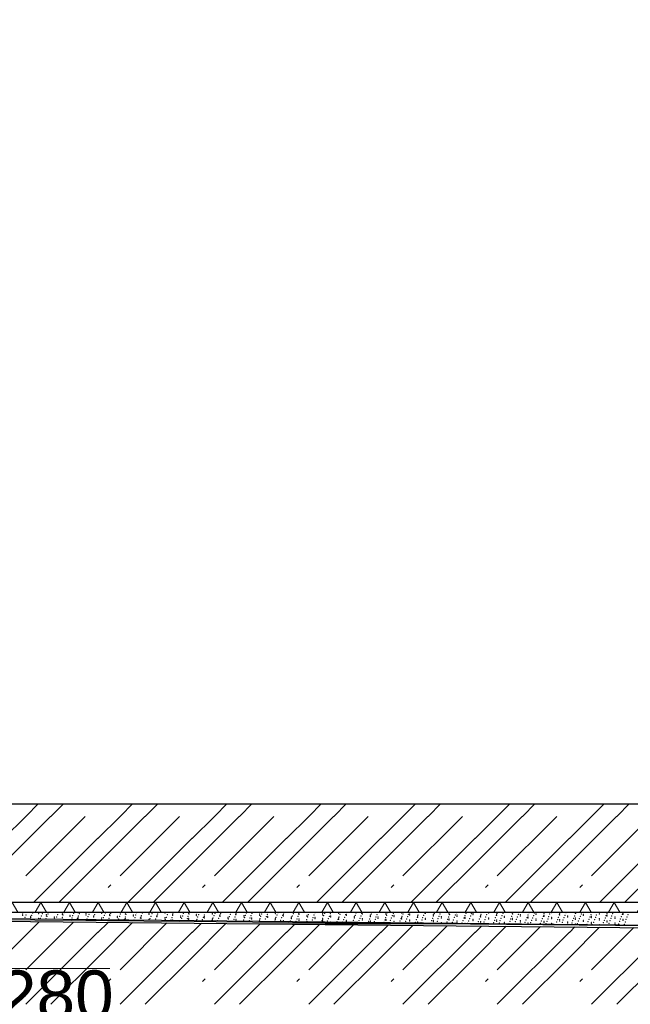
# Model space of a CAD drawing. Header units: millimetres. Extents: x 1798021 to 1815325, y -2500 to 6534.
# Tile 11 of 98: x 1802179 to 1803409, y 95 to 2079. Entities that reach past the tile are written whole.
import ezdxf

# ---------------------------------------------------------------- set-up
doc = ezdxf.new("R2010")
doc.units = ezdxf.units.MM
doc.header["$MEASUREMENT"] = 0
doc.linetypes.add('Wipeout_Contour', pattern=[1000, 0, -1000])
for name, color, linetype in [('2 - KÓTA NS.2D', 7, 'Continuous'), ('2 - ČÁRA HLAVNÍ.2D', 7, 'Continuous'), ('3 - ZÁKLADOVÉ DESKY.3D', 7, 'Continuous'), ('4 - PODLAHY.3D', 7, 'Continuous'), ('4 - PRVKY KLEMPÍŘSKÉ.3D', 7, 'Continuous'), ('4 - PRVKY ZÁMEČNICKÉ.3D', 7, 'Continuous'), ('4 - ZDIVO - STĚNY NOSNÉ.3D', 7, 'Continuous'), ('Konstrukce – Dělicí čáry vrstev', 7, 'Continuous'), ('Nové_4 - ZDIVO - STĚNY NENOSNÉ.3D', 7, 'Continuous'), ('Nové_Výplně - Povrchové', 7, 'Continuous'), ('Výplně - Povrchové', 7, 'Continuous'), ('Výplně – Řezové', 7, 'Continuous')]:
    doc.layers.add(name, color=color, linetype=linetype)
doc.styles.add('GENEROVANÝ_STYL_1', font='Arial.ttf')
doc.linetypes.add('ČÁRA HYDROIZOLACE', pattern='A,0,[2,A ŘEZ A-A´1.Shx,S=3.968254,R=0,X=0,Y=0.0125],-500,0', length=500)

# ---------------------------------------------------------------- blocks, each defined once
blk = doc.blocks.new('*X8', base_point=(1118812.4, 0))
at = {"layer": 'Výplně – Řezové', "color": 7, "linetype": 'Continuous', "lineweight": 0}
for p, q in [((1802191.3, 473.5), (1802217.8, 500)), ((1802241.9, 473.5), (1802268.4, 500)), ((1802381.3, 473.5), (1802407.8, 500)), ((1802431.9, 473.5), (1802458.4, 500)), ((1802571.3, 473.5), (1802597.8, 500)), ((1802621.9, 473.5), (1802648.4, 500)), ((1802761.3, 473.5), (1802787.8, 500)), ((1802811.9, 473.5), (1802838.4, 500)), ((1802951.3, 473.5), (1802977.8, 500)), ((1803001.9, 473.5), (1803028.4, 500)), ((1803141.3, 473.5), (1803167.8, 500)), ((1803191.9, 473.5), (1803218.4, 500)), ((1803331.3, 473.5), (1803357.8, 500)), ((1803381.9, 473.5), (1803408.4, 500)), ((1802146.6, 428.8), (1802191.3, 473.5)), ((1802146.6, 378.8), (1802241.3, 473.5)), ((1802191.3, 353.8), (1802311, 473.5)), ((1802336.6, 428.8), (1802381.3, 473.5)), ((1802336.6, 378.8), (1802431.3, 473.5)), ((1802381.3, 353.8), (1802501, 473.5)), ((1802526.6, 428.8), (1802571.3, 473.5)), ((1802526.6, 378.8), (1802621.3, 473.5)), ((1802571.3, 353.8), (1802691, 473.5)), ((1802716.6, 428.8), (1802761.3, 473.5)), ((1802716.6, 378.8), (1802811.3, 473.5)), ((1802761.3, 353.8), (1802881, 473.5)), ((1802906.6, 428.8), (1802951.3, 473.5)), ((1802906.6, 378.8), (1803001.3, 473.5)), ((1802951.3, 353.8), (1803071, 473.5)), ((1803096.6, 428.8), (1803141.3, 473.5)), ((1803096.6, 378.8), (1803191.3, 473.5)), ((1803141.3, 353.8), (1803261, 473.5)), ((1803286.6, 428.8), (1803331.3, 473.5)), ((1803286.6, 378.8), (1803381.3, 473.5)), ((1803331.3, 353.8), (1803451, 473.5)), ((1802207.2, 300), (1802336.6, 429.4)), ((1802397.2, 300), (1802526.6, 429.4)), ((1802587.2, 300), (1802716.6, 429.4)), ((1802777.2, 300), (1802906.6, 429.4)), ((1802967.2, 300), (1803096.6, 429.4)), ((1803157.2, 300), (1803286.6, 429.4)), ((1803347.2, 300), (1803476.6, 429.4)), ((1802257.8, 300), (1802336.6, 378.8)), ((1802447.8, 300), (1802526.6, 378.8)), ((1802637.8, 300), (1802716.6, 378.8)), ((1802827.8, 300), (1802906.6, 378.8)), ((1803017.8, 300), (1803096.6, 378.8)), ((1803207.8, 300), (1803286.6, 378.8)), ((1803397.8, 300), (1803476.6, 378.8)), ((1802357.3, 329.9), (1802363, 335.5)), ((1802547.3, 329.9), (1802553, 335.5)), ((1802737.3, 329.9), (1802743, 335.5)), ((1802927.3, 329.9), (1802933, 335.5)), ((1803117.3, 329.9), (1803123, 335.5)), ((1803307.3, 329.9), (1803313, 335.5))]:
    blk.add_line(p, q, dxfattribs=at)
blk = doc.blocks.new('Řez_4', base_point=(1118812.4, 0))
at = {"layer": 'Výplně – Řezové', "linetype": 'Continuous', "lineweight": 0, "true_color": 0x000000}
h = blk.add_hatch(dxfattribs=at)
h.set_pattern_fill('IZOLACE_TEPELNÁ_TUHÁ', color=18, style=0, pattern_type=2)
h.set_pattern_definition([(60, (1118812.397, 0), (-43.3012702, 25), []), (120, (1118812.397, 0), (43.3012702, 25), [])])
h.paths.add_polyline_path([(1800896.5, 300), (1800896.5, 280.3), (1812756.5, 280.3), (1812756.5, 300)])
at = {"layer": '3 - ZÁKLADOVÉ DESKY.3D', "color": 7, "linetype": 'Continuous', "lineweight": 60}
blk.add_line((1812756.5, 500), (1800896.5, 500), dxfattribs=at)
at = {"layer": '3 - ZÁKLADOVÉ DESKY.3D', "color": 7, "linetype": 'Continuous', "lineweight": 0}
blk.add_line((1812756.5, 280.3), (1800896.5, 280.3), dxfattribs=at)
at = {"layer": 'Konstrukce – Dělicí čáry vrstev', "color": 7, "linetype": 'Continuous', "lineweight": 30}
blk.add_line((1812756.5, 300), (1800896.5, 300), dxfattribs=at)
at = {"layer": '3 - ZÁKLADOVÉ DESKY.3D', "lineweight": 0}
blk.add_blockref('*X8', (1118812.4, 0), dxfattribs=at)
blk = doc.blocks.new('Řez_17', base_point=(1118812.4, 0))
at = {"color": 254, "linetype": 'Wipeout_Contour', "lineweight": 0, "ltscale": 7208950.409614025}
blk.add_wipeout([(1803525.7, 4536.1), (1800904.6, 500), (1800909, 500), (1803599.9, 4386.1)], dxfattribs=at).dxf.layer = 'Výplně - Povrchové'
at = {"color": 254, "linetype": 'Wipeout_Contour', "lineweight": 0, "ltscale": 7209044.529063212}
blk.add_wipeout([(1800909, 500), (1800920.2, 500), (1803604.6, 4376.7), (1803599.9, 4386.1)], dxfattribs=at).dxf.layer = 'Výplně - Povrchové'
blk = doc.blocks.new('Řez_19', base_point=(1118812.4, 0))
at = {"color": 254, "linetype": 'Wipeout_Contour', "lineweight": 0, "ltscale": 12611435.92318261}
blk.add_wipeout([(1800810.1, 502.5), (1800808.6, 500), (1800893.6, 500), (1803602.2, 4670.9), (1803531.2, 4812.2), (1800893.3, 502.5), (1800882.6, 502.5)], dxfattribs=at).dxf.layer = 'Výplně - Povrchové'
at = {"color": 254, "linetype": 'Wipeout_Contour', "lineweight": 0, "ltscale": 9009916.717530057}
blk.add_wipeout([(1803602.2, 4670.9), (1800893.6, 500), (1800896.5, 500), (1800904.6, 500), (1803607, 4661.3)], dxfattribs=at).dxf.layer = 'Výplně - Povrchové'
blk = doc.blocks.new('Řez_20', base_point=(1118812.4, 0))
at = {"color": 254, "linetype": 'Wipeout_Contour', "lineweight": 0, "ltscale": 412533108.0059386}
blk.add_wipeout([(1800920.2, 500), (1804497.5, 500), (1804497.5, 2600), (1805397.5, 2600), (1805397.5, 500), (1806676.5, 500), (1806676.5, 502.5), (1806976.5, 502.5), (1806976.5, 500), (1809927.5, 500), (1809927.5, 2600), (1810827.5, 2600), (1810827.5, 500), (1812755.5, 500), (1812755.5, 2087.6), (1811335.9, 5601.2), (1810067.7, 5400.4), (1810067.7, 5390.2), (1810003.5, 5390.2), (1809953, 5382.2), (1809956.1, 5382.2), (1809956.1, 5304.8), (1809959.7, 5298.2), (1809963, 5291.1), (1809965.8, 5283.8), (1809968.1, 5276.4), (1809970, 5268.8), (1809971.2, 5261.3), (1809972, 5253.7), (1809972.2, 5246.1), (1809971.9, 5238.7), (1809971, 5231.4), (1809969.6, 5224.3), (1809967.7, 5217.4), (1809965.2, 5210.8), (1809962.3, 5204.5), (1809958.9, 5198.5), (1809955, 5192.9), (1809950.7, 5187.8), (1809946, 5183.1), (1809940.9, 5178.9), (1809935.5, 5175.2), (1809929.7, 5172), (1809923.9, 5168.9), (1809923.7, 5168.8), (1809922.5, 5168.1), (1809834.1, 5120.8), (1809834.1, 5120.7), (1809833.9, 5120.6), (1809832.9, 5120.1), (1809826.9, 5117.5), (1809820.6, 5115.4), (1809814.1, 5114), (1809807.5, 5113.1), (1809800.7, 5112.8), (1809793.9, 5113.1), (1809787, 5114), (1809780.2, 5115.4), (1809773.3, 5117.5), (1809766.6, 5120.1), (1809760, 5123.3), (1809753.6, 5127), (1809747.4, 5131.2), (1809741.4, 5135.9), (1809735.7, 5141.1), (1809730.3, 5146.6), (1809725.3, 5152.6), (1809720.7, 5158.9), (1809716.5, 5165.5), (1809712.7, 5172.4), (1809709.4, 5179.5), (1809706.6, 5186.8), (1809704.3, 5194.2), (1809702.5, 5201.8), (1809701.2, 5209.4), (1809700.4, 5216.9), (1809700.2, 5224.5), (1809700.6, 5231.9), (1809701.4, 5239.2), (1809702.8, 5246.3), (1809704.8, 5253.2), (1809707.2, 5259.8), (1809710.1, 5266.1), (1809713.5, 5272.1), (1809717.4, 5277.7), (1809721.7, 5282.8), (1809726.4, 5287.5), (1809731.5, 5291.7), (1809736.9, 5295.4), (1809742.7, 5298.6), (1809743.7, 5299.1), (1809743.7, 5299.1), (1809743.9, 5299.2), (1809774.4, 5315.6), (1809774.4, 5353.9), (1809533.3, 5315.7), (1809533.3, 5305.9), (1809535.7, 5302.8), (1809540.2, 5296.5), (1809544.5, 5289.9), (1809548.4, 5283.2), (1809552, 5276.5), (1809555.2, 5269.7), (1809558, 5262.9), (1809560.4, 5256.1), (1809562.4, 5249.5), (1809563.9, 5242.9), (1809565, 5236.6), (1809565.6, 5230.4), (1809565.8, 5224.4), (1809565.5, 5218.8), (1809564.7, 5213.4), (1809563.5, 5208.5), (1809561.8, 5203.8), (1809559.7, 5199.6), (1809557.2, 5195.9), (1809554.3, 5192.5), (1809550.9, 5189.7), (1809543, 5183.7), (1809542, 5183.1), (1809541, 5182.2), (1809419.6, 5090.7), (1809419.4, 5090.6), (1809419.2, 5090.4), (1809417.9, 5089.4), (1809414.2, 5087.1), (1809410.2, 5085.2), (1809405.8, 5083.9), (1809401.2, 5083.1), (1809396.2, 5082.8), (1809391.1, 5083.1), (1809385.7, 5083.9), (1809380.2, 5085.2), (1809374.5, 5087.1), (1809368.7, 5089.4), (1809362.9, 5092.3), (1809357, 5095.6), (1809351.1, 5099.4), (1809345.3, 5103.6), (1809339.6, 5108.2), (1809333.9, 5113.2), (1809328.4, 5118.5), (1809323.1, 5124.2), (1809318, 5130.1), (1809313.2, 5136.3), (1809308.6, 5142.7), (1809304.4, 5149.2), (1809300.4, 5155.9), (1809296.9, 5162.6), (1809293.7, 5169.4), (1809290.8, 5176.2), (1809288.5, 5183), (1809286.5, 5189.7), (1809285, 5196.2), (1809283.9, 5202.6), (1809283.3, 5208.8), (1809283.1, 5214.7), (1809283.4, 5220.3), (1809284.2, 5225.7), (1809285.4, 5230.7), (1809287.1, 5235.3), (1809289.2, 5239.5), (1809291.7, 5243.3), (1809294.6, 5246.6), (1809297.9, 5249.5), (1809299.3, 5250.5), (1809299.4, 5250.6), (1809299.6, 5250.7), (1809346.7, 5286.2), (1809231.4, 5267.9), (1809234, 5262.9), (1809237.3, 5256.1), (1809240.4, 5249.5), (1809243.3, 5242.9), (1809245.8, 5236.6), (1809248, 5230.4), (1809249.9, 5224.4), (1809251.5, 5218.8), (1809252.7, 5213.4), (1809253.6, 5208.5), (1809254.1, 5203.8), (1809254.3, 5199.6), (1809254.1, 5195.9), (1809253.6, 5192.5), (1809252.7, 5189.7), (1809251.5, 5187.3), (1809249.9, 5185.5), (1809248, 5184.2), (1809238.2, 5178.2), (1809237.6, 5178), (1809235.8, 5176.7), (1809086.8, 5085.2), (1809086.7, 5085.1), (1809086.4, 5084.9), (1809084.8, 5083.9), (1809082.6, 5083.1), (1809080, 5082.8), (1809077.2, 5083.1), (1809074.1, 5083.9), (1809070.7, 5085.2), (1809067.2, 5087.1), (1809063.4, 5089.4), (1809059.4, 5092.3), (1809055.2, 5095.6), (1809051, 5099.4), (1809046.6, 5103.6), (1809042.1, 5108.2), (1809037.5, 5113.2), (1809033, 5118.5), (1809028.4, 5124.2), (1809023.9, 5130.1), (1809019.4, 5136.3), (1809015, 5142.7), (1809010.8, 5149.2), (1809006.6, 5155.9), (1809002.6, 5162.6), (1808998.8, 5169.4), (1808995.3, 5176.2), (1808991.9, 5183), (1808988.8, 5189.7), (1808986, 5196.2), (1808983.5, 5202.6), (1808981.2, 5208.8), (1808979.3, 5214.7), (1808977.8, 5220.3), (1808976.5, 5225.7), (1808976.2, 5227.5), (1803604.6, 4376.7)], dxfattribs=at).dxf.layer = 'Nové_Výplně - Povrchové'
blk = doc.blocks.new('Řez_40', base_point=(1118812.4, 0))
at = {"color": 254, "linetype": 'Wipeout_Contour', "lineweight": 0, "ltscale": 7215346.05365403}
blk.add_wipeout([(1800896.5, 280.3), (1800896.5, 279.8), (1806776.5, 279.8), (1806776.5, 280.3)], dxfattribs=at).dxf.layer = 'Výplně - Povrchové'
blk = doc.blocks.new('*X61', base_point=(1118812.4, 0))
at = {"layer": 'Výplně – Řezové', "color": 7, "linetype": 'Continuous', "lineweight": 0}
for p, q in [((1802146.6, 189.4), (1802218.5, 261.3)), ((1802191.3, 164.4), (1802287.5, 260.6)), ((1802336.6, 239.4), (1802357.1, 259.9)), ((1802336.6, 189.4), (1802406.6, 259.5)), ((1802381.3, 164.4), (1802475.6, 258.8)), ((1802526.6, 239.4), (1802545.2, 258.1)), ((1802191.3, 94.7), (1802336.6, 240)), ((1802381.3, 94.7), (1802526.6, 240)), ((1802526.6, 189.4), (1802594.7, 257.6)), ((1802571.3, 164.4), (1802663.8, 256.9)), ((1802571.3, 94.7), (1802716.6, 240)), ((1802716.6, 239.4), (1802733.4, 256.2)), ((1802716.6, 189.4), (1802782.9, 255.7)), ((1802761.3, 164.4), (1802851.9, 255)), ((1802761.3, 94.7), (1802906.6, 240)), ((1802906.6, 239.4), (1802921.5, 254.3)), ((1802906.6, 189.4), (1802971, 253.8)), ((1802951.3, 164.4), (1803040, 253.1)), ((1802951.3, 94.7), (1803096.6, 240)), ((1803096.6, 239.4), (1803109.6, 252.4)), ((1803096.6, 189.4), (1803159.1, 252)), ((1803141.3, 164.4), (1803228.1, 251.3)), ((1803141.3, 94.7), (1803286.6, 240)), ((1803286.6, 239.4), (1803297.7, 250.6)), ((1803286.6, 189.4), (1803347.2, 250.1)), ((1803331.3, 164.4), (1803416.3, 249.4)), ((1803331.3, 94.7), (1803476.6, 240)), ((1802241.9, 94.7), (1802336.6, 189.4)), ((1802431.9, 94.7), (1802526.6, 189.4)), ((1802621.9, 94.7), (1802716.6, 189.4)), ((1802811.9, 94.7), (1802906.6, 189.4)), ((1803001.9, 94.7), (1803096.6, 189.4)), ((1803191.9, 94.7), (1803286.6, 189.4)), ((1803381.9, 94.7), (1803476.6, 189.4)), ((1802357.3, 140.5), (1802363, 146.1)), ((1802547.3, 140.5), (1802553, 146.1)), ((1802737.3, 140.5), (1802743, 146.1)), ((1802927.3, 140.5), (1802933, 146.1)), ((1803117.3, 140.5), (1803123, 146.1)), ((1803307.3, 140.5), (1803313, 146.1))]:
    blk.add_line(p, q, dxfattribs=at)
blk = doc.blocks.new('Řez_41', base_point=(1118812.4, 0))
at = {"layer": 'Konstrukce – Dělicí čáry vrstev', "color": 7, "linetype": 'Continuous', "lineweight": 30}
blk.add_line((1800896.5, 274.5), (1804476.6, 238.8), dxfattribs=at)
at = {"layer": '3 - ZÁKLADOVÉ DESKY.3D', "lineweight": 0}
blk.add_blockref('*X61', (1118812.4, 0), dxfattribs=at)
blk = doc.blocks.new('*X69', base_point=(1118812.4, 0))
at = {"layer": 'Výplně – Řezové', "color": 7, "linetype": 'Continuous', "lineweight": 0}
for p, q in [((1802312.4, 264.3), (1802423.6, 264.3)), ((1802638.6, 257.1), (1802812.4, 257.1)), ((1802812.4, 257.1), (1803140.3, 257.1))]:
    blk.add_line(p, q, dxfattribs=at)
blk = doc.blocks.new('Řez_45', base_point=(1118812.4, 0))
at = {"layer": '4 - PODLAHY.3D', "color": 181, "linetype": 'Continuous', "lineweight": 15, "true_color": 0x9e3eff}
blk.add_line((1800896.5, 279.5), (1804476.7, 243.8), dxfattribs=at)
at = {"layer": '4 - PODLAHY.3D', "lineweight": 0}
blk.add_blockref('*X69', (1118812.4, 0), dxfattribs=at)
blk = doc.blocks.new('Řez_47', base_point=(1118812.4, 0))
at = {"color": 254, "linetype": 'Wipeout_Contour', "lineweight": 0, "ltscale": 7210746.441572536}
blk.add_wipeout([(1804476.7, 243.9), (1800896.5, 279.8), (1800896.5, 279.5), (1804476.7, 243.8)], dxfattribs=at).dxf.layer = 'Výplně - Povrchové'
at = {"color": 254, "linetype": 'Wipeout_Contour', "lineweight": 0, "ltscale": 7218925.622036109}
blk.add_wipeout([(1800896.5, 279.8), (1804476.7, 243.9), (1806776.5, 243.9), (1806776.5, 279.8)], dxfattribs=at).dxf.layer = 'Výplně - Povrchové'
at = {"layer": '4 - PODLAHY.3D', "color": 181, "linetype": 'Continuous', "lineweight": 30, "true_color": 0x9e3eff}
for p, q in [((1800896.5, 279.8), (1804476.7, 243.9)), ((1806776.5, 279.8), (1800896.5, 279.8))]:
    blk.add_line(p, q, dxfattribs=at)
at = {"layer": '4 - PODLAHY.3D', "color": 7, "linetype": 'Continuous', "lineweight": 0}
for p in [(1802205, 279), (1802264.7, 278.6), (1802268.4, 279.6), (1802287.9, 278.2), (1802296.6, 279.5), (1802344.3, 278.2), (1802351.4, 278.8), (1802362.6, 278), (1802392, 279.5), (1802414.8, 279.4), (1802426.1, 278.6), (1802439.8, 278.2), (1802471.6, 279.1), (1802489.5, 279.2), (1802567, 279.1), (1802572.4, 278.4), (1802635.9, 279), (1802646.6, 278.6), (1802647.1, 278.2), (1802699.3, 279.6), (1802710.6, 278.8), (1802742, 278.6), (1802773.9, 279.5), (1802774, 279.4), (1802793.5, 278), (1802821.6, 278.2), (1802856.9, 278.6), (1802869.3, 279.5), (1802917, 278.2), (1802920.4, 279.2), (1802931.6, 278.4), (1802948.9, 279.1), (1802995.1, 279), (1803044.3, 279.1), (1803058.5, 279.6), (1803078, 278.2), (1803123.9, 278.6), (1803141.4, 278.8), (1803152.7, 278), (1803204.9, 279.4), (1803216.1, 278.6), (1803219.3, 278.6), (1803251.2, 279.5), (1803279.6, 279.2), (1803298.9, 278.2), (1803346.6, 279.5), (1803362.5, 278.4), (1803394.3, 278.2), (1802185.2, 276.6), (1802185.2, 274.2), (1802190, 270.1), (1802191.9, 274.9), (1802201.1, 272.2), (1802201.1, 269.8), (1802201.3, 269.3), (1802203.1, 274.1), (1802217, 277.4), (1802217, 267.8), (1802220.8, 267.9), (1802222.6, 272.8), (1802224.5, 277.6), (1802232.1, 267.1), (1802232.9, 275.4), (1802232.9, 273), (1802233.9, 272), (1802235.8, 276.9), (1802248.8, 271), (1802248.8, 268.6), (1802253.4, 270.6), (1802255.3, 275.5), (1802264.7, 276.2), (1802264.7, 269.9), (1802264.7, 266.6), (1802266.6, 274.7), (1802280.7, 274.2), (1802280.7, 271.8), (1802284.2, 268.5), (1802286.1, 273.4), (1802295.5, 267.7), (1802296.6, 269.8), (1802296.6, 267.4), (1802297.4, 272.6), (1802299.2, 277.4), (1802312.5, 277.4), (1802312.5, 275), (1802315, 266.4), (1802316.8, 271.2), (1802318.7, 276.1), (1802326.3, 265.6), (1802328.1, 270.4), (1802328.4, 273), (1802328.4, 270.6), (1802330, 275.3), (1802344.3, 268.6), (1802344.3, 266.2), (1802347.6, 269.1), (1802349.5, 273.9), (1802358.9, 268.3), (1802360.2, 276.2), (1802360.2, 273.8), (1802360.8, 273.2), (1802376.1, 271.8), (1802376.1, 269.4), (1802378.4, 266.9), (1802380.3, 271.8), (1802382.1, 276.7), (1802389.7, 266.2), (1802391.6, 271), (1802392, 277), (1802392, 267.4), (1802392, 265), (1802393.4, 275.9), (1802407.9, 275), (1802407.9, 272.6), (1802409.2, 264.8), (1802411.1, 269.7), (1802412.9, 274.5), (1802422.3, 268.9), (1802423.8, 270.6), (1802423.8, 268.2), (1802424.2, 273.7), (1802439.8, 275.8), (1802439.8, 266.2), (1802441.8, 267.5), (1802443.7, 272.4), (1802445.6, 277.3), (1802453.1, 266.7), (1802455, 271.6), (1802455.7, 273.8), (1802455.7, 271.4), (1802456.9, 276.5), (1802471.6, 269.4), (1802471.6, 267), (1802472.6, 265.4), (1802474.5, 270.2), (1802476.4, 275.1), (1802483.9, 264.6), (1802485.8, 269.5), (1802487.5, 277), (1802487.5, 274.6), (1802487.5, 265), (1802487.6, 274.3), (1802503.4, 272.6), (1802503.4, 270.2), (1802505.3, 268.1), (1802507.1, 273), (1802509, 277.8), (1802516.6, 267.3), (1802518.4, 272.2), (1802519.3, 277.8), (1802519.3, 268.2), (1802519.3, 265.8), (1802520.3, 277.1), (1802535.2, 275.8), (1802535.2, 273.4), (1802535.2, 263.8), (1802536.1, 266), (1802537.9, 270.8), (1802539.8, 275.7), (1802547.3, 265.2), (1802549.2, 270), (1802551.1, 274.9), (1802551.1, 271.4), (1802551.1, 269), (1802566.8, 263.8), (1802567, 276.6), (1802567, 267), (1802567, 264.6), (1802568.7, 268.7), (1802570.6, 273.6), (1802578.1, 263), (1802580, 267.9), (1802581.9, 272.8), (1802582.9, 274.6), (1802582.9, 272.2), (1802583.7, 277.6), (1802598.9, 270.2), (1802598.9, 267.8), (1802599.5, 266.6), (1802601.3, 271.4), (1802603.2, 276.3), (1802610.8, 265.8), (1802612.6, 270.6), (1802614.5, 275.5), (1802614.8, 277.8), (1802614.8, 275.4), (1802614.8, 265.8), (1802614.8, 263.4), (1802630.3, 264.4), (1802630.7, 273.4), (1802630.7, 271), (1802632.1, 269.3), (1802634, 274.1), (1802641.6, 263.6), (1802643.4, 268.5), (1802645.3, 273.4), (1802646.6, 269), (1802646.6, 266.6), (1802661, 262.3), (1802662.5, 276.6), (1802662.5, 274.2), (1802662.5, 264.6), (1802662.5, 262.1), (1802662.9, 267.1), (1802664.8, 272), (1802666.6, 276.9), (1802674.2, 266.4), (1802676.1, 271.2), (1802677.9, 276.1), (1802678.4, 272.2), (1802678.4, 269.8), (1802693.7, 265), (1802694.3, 277.4), (1802694.3, 267.8), (1802694.3, 265.4), (1802695.6, 269.9), (1802697.4, 274.7), (1802705, 264.2), (1802706.8, 269.1), (1802708.7, 273.9), (1802710.2, 275.4), (1802710.2, 273), (1802710.2, 263.4), (1802724.5, 262.9), (1802726.1, 271), (1802726.1, 268.6), (1802726.3, 267.7), (1802728.2, 272.6), (1802730.1, 277.4), (1802735.8, 262.1), (1802737.6, 266.9), (1802739.5, 271.8), (1802741.4, 276.7), (1802742, 276.2), (1802742, 266.6), (1802742, 264.2), (1802757.1, 265.6), (1802758, 274.2), (1802758, 271.8), (1802758, 262.1), (1802759, 270.4), (1802760.9, 275.3), (1802768.4, 264.8), (1802770.3, 269.7), (1802772.1, 274.5), (1802773.9, 269.8), (1802773.9, 267.4), (1802787.9, 263.4), (1802789.8, 277.4), (1802789.8, 275), (1802789.8, 268.3), (1802789.8, 265.4), (1802789.8, 262.9), (1802791.6, 273.2), (1802799.2, 262.7), (1802801.1, 267.5), (1802802.9, 272.4), (1802804.8, 277.2), (1802805.7, 273), (1802805.7, 270.6), (1802805.7, 260.9), (1802818.7, 261.3), (1802820.6, 266.2), (1802821.6, 268.6), (1802821.6, 266.2), (1802822.4, 271), (1802824.3, 275.9), (1802830, 260.5), (1802831.8, 265.4), (1802833.7, 270.2), (1802835.6, 275.1), (1802837.5, 276.2), (1802837.5, 273.8), (1802837.5, 264.2), (1802837.5, 261.7), (1802851.3, 264), (1802853.2, 268.9), (1802853.4, 271.8), (1802853.4, 269.4), (1802855.1, 273.8), (1802862.6, 263.2), (1802864.5, 268.1), (1802866.4, 273), (1802868.2, 277.8), (1802869.3, 277), (1802869.3, 267.4), (1802869.3, 265), (1802882.1, 261.9), (1802884, 266.7), (1802885.2, 275), (1802885.2, 272.6), (1802885.2, 262.9), (1802885.2, 260.5), (1802885.8, 271.6), (1802887.7, 276.5), (1802893.4, 261.1), (1802895.3, 266), (1802897.1, 270.8), (1802899, 275.7), (1802901.1, 270.6), (1802901.1, 268.2), (1802912.9, 259.7), (1802914.8, 264.6), (1802916.6, 269.5), (1802917, 275.8), (1802917, 266.2), (1802917, 263.8), (1802918.5, 274.3), (1802926, 263.8), (1802927.9, 268.7), (1802929.8, 273.6), (1802933, 273.8), (1802933, 271.4), (1802933, 261.7), (1802945.5, 262.5), (1802947.4, 267.3), (1802948.9, 269.4), (1802948.9, 267), (1802949.3, 272.2), (1802951.1, 277.1), (1802956.8, 261.7), (1802958.7, 266.5), (1802960.6, 271.4), (1802962.4, 276.3), (1802964.8, 277), (1802964.8, 274.6), (1802964.8, 265), (1802964.8, 262.5), (1802976.3, 260.3), (1802978.2, 265.2), (1802980.1, 270.1), (1802980.7, 272.6), (1802980.7, 270.2), (1802980.7, 260.5), (1802981.9, 274.9), (1802987.6, 259.5), (1802989.5, 264.4), (1802991.3, 269.3), (1802993.2, 274.1), (1802996.6, 277.8), (1802996.6, 268.2), (1802996.6, 265.8), (1803009, 263.1), (1803010.8, 267.9), (1803012.5, 275.8), (1803012.5, 273.4), (1803012.5, 263.8), (1803012.5, 261.3), (1803012.7, 272.8), (1803014.6, 277.6), (1803020.3, 262.3), (1803022.1, 267.1), (1803024, 272), (1803025.9, 276.9), (1803028.4, 271.4), (1803028.4, 269), (1803028.4, 259.3), (1803039.8, 260.9), (1803041.6, 265.8), (1803043.5, 270.6), (1803044.3, 276.6), (1803044.3, 267), (1803044.3, 264.6), (1803045.4, 275.5), (1803051, 260.1), (1803052.9, 265), (1803054.8, 269.9), (1803056.6, 274.7), (1803060.2, 274.6), (1803060.2, 272.2), (1803060.2, 262.5), (1803060.2, 260.1), (1803070.5, 258.8), (1803072.4, 263.6), (1803074.3, 268.5), (1803076.1, 273.4), (1803076.1, 270.2), (1803076.1, 267.8), (1803076.1, 258.1), (1803083.7, 262.9), (1803085.6, 267.7), (1803087.4, 272.6), (1803089.3, 277.4), (1803092.1, 277.8), (1803092.1, 275.4), (1803092.1, 265.8), (1803092.1, 263.4), (1803103.2, 261.5), (1803105.1, 266.4), (1803106.9, 271.2), (1803108, 273.4), (1803108, 271), (1803108, 261.3), (1803108, 258.9), (1803108.8, 276.1), (1803114.5, 260.7), (1803116.3, 265.6), (1803118.2, 270.4), (1803120.1, 275.3), (1803123.9, 269), (1803123.9, 266.6), (1803134, 259.4), (1803135.8, 264.2), (1803137.7, 269.1), (1803139.6, 274), (1803139.8, 276.6), (1803139.8, 274.2), (1803139.8, 264.6), (1803139.8, 262.1), (1803145.3, 258.6), (1803147.1, 263.4), (1803149, 268.3), (1803150.9, 273.2), (1803155.7, 272.2), (1803155.7, 269.8), (1803155.7, 260.1), (1803166.6, 262.1), (1803168.5, 266.9), (1803170.3, 271.8), (1803171.6, 277.4), (1803171.6, 267.8), (1803171.6, 265.4), (1803172.2, 276.7), (1803177.9, 261.3), (1803179.8, 266.2), (1803181.6, 271), (1803183.5, 275.9), (1803187.5, 275.4), (1803187.5, 273), (1803187.5, 263.4), (1803187.5, 260.9), (1803197.4, 259.9), (1803199.3, 264.8), (1803201.1, 269.7), (1803203, 274.5), (1803203.4, 271), (1803203.4, 268.6), (1803203.4, 258.9), (1803208.7, 259.2), (1803210.5, 264), (1803212.4, 268.9), (1803214.3, 273.7), (1803219.3, 276.2), (1803219.3, 266.6), (1803219.3, 264.2), (1803230, 262.7), (1803231.9, 267.5), (1803233.8, 272.4), (1803235.2, 274.2), (1803235.2, 271.8), (1803235.2, 262.1), (1803235.2, 259.7), (1803235.6, 277.3), (1803241.3, 261.9), (1803243.2, 266.7), (1803245.1, 271.6), (1803246.9, 276.5), (1803251.2, 269.8), (1803251.2, 267.4), (1803260.8, 260.5), (1803262.7, 265.4), (1803264.6, 270.3), (1803266.4, 275.1), (1803267.1, 277.4), (1803267.1, 275), (1803267.1, 265.4), (1803267.1, 262.9), (1803272.1, 259.7), (1803274, 264.6), (1803275.8, 269.5), (1803277.7, 274.3), (1803283, 273), (1803283, 270.6), (1803283, 260.9), (1803283, 258.5), (1803291.6, 258.4), (1803293.5, 263.2), (1803295.3, 268.1), (1803297.2, 273), (1803298.9, 268.6), (1803298.9, 266.2), (1803299.1, 277.8), (1803304.8, 262.5), (1803306.6, 267.3), (1803308.5, 272.2), (1803310.4, 277.1), (1803314.8, 276.2), (1803314.8, 273.8), (1803314.8, 264.2), (1803314.8, 261.7), (1803324.3, 261.1), (1803326.1, 266), (1803328, 270.8), (1803329.9, 275.7), (1803330.7, 271.8), (1803330.7, 269.4), (1803330.7, 259.7), (1803335.5, 260.3), (1803337.4, 265.2), (1803339.3, 270.1), (1803341.1, 274.9), (1803346.6, 277), (1803346.6, 267.4), (1803346.6, 265), (1803355, 259), (1803356.9, 263.8), (1803358.8, 268.7), (1803360.6, 273.6), (1803362.5, 275), (1803362.5, 272.6), (1803362.5, 262.9), (1803362.5, 260.5), (1803366.3, 258.2), (1803368.2, 263), (1803370.1, 267.9), (1803371.9, 272.8), (1803373.8, 277.6), (1803378.4, 270.6), (1803378.4, 268.2), (1803378.4, 258.5), (1803387.7, 261.7), (1803389.5, 266.6), (1803391.4, 271.4), (1803393.3, 276.3), (1803394.3, 275.8), (1803394.3, 266.2), (1803394.3, 263.8), (1803399, 260.9), (1803400.8, 265.8), (1803402.7, 270.6), (1803404.6, 275.5), (1803081.8, 258), (1803155.7, 257.7), (1803164.7, 257.2), (1803228.2, 257.8), (1803239.5, 257), (1803251.2, 257.7), (1803298.9, 256.5), (1803302.9, 257.6), (1803322.4, 256.2), (1803330.7, 257.3), (1803333.7, 255.5), (1803346.6, 255.3), (1803378.4, 256.1), (1803385.8, 256.8), (1803397.1, 256)]:
    blk.add_point(p, dxfattribs=at)
blk = doc.blocks.new('Řez_57', base_point=(1118812.4, 0))
at = {"color": 254, "linetype": 'Wipeout_Contour', "lineweight": 0, "ltscale": 7208886.755117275}
blk.add_wipeout([(1803573.7, 5017.6), (1800810.1, 502.5), (1800882.6, 502.5), (1803606.5, 4952.7)], dxfattribs=at).dxf.layer = 'Výplně - Povrchové'
at = {"color": 254, "linetype": 'Wipeout_Contour', "lineweight": 0, "ltscale": 7209007.498246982}
blk.add_wipeout([(1800893.3, 502.5), (1803611.4, 4943.1), (1803606.5, 4952.7), (1800882.6, 502.5)], dxfattribs=at).dxf.layer = 'Výplně - Povrchové'
blk = doc.blocks.new('Řez_98', base_point=(1118812.4, 0))
at = {"color": 254, "linetype": 'Wipeout_Contour', "lineweight": 0, "ltscale": 23433617.14572685}
blk.add_wipeout([(1800655.7, 917.3), (1800623, 860.8), (1801199.1, 1800.8), (1803380.6, 5364.9), (1803380.6, 5365.4), (1803381, 5365.5), (1803381.5, 5366.4), (1803381.6, 5366.4), (1803382.9, 5365.6), (1803383.7, 5365.7), (1803383.7, 5365.7), (1803372.4, 5383.9), (1800640.6, 926)], dxfattribs=at).dxf.layer = 'Výplně - Povrchové'
at = {"color": 254, "linetype": 'Wipeout_Contour', "lineweight": 0, "ltscale": 7208041.780201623}
blk.add_wipeout([(1803372.1, 5384.4), (1800640.1, 926.3), (1800640.6, 926), (1803372.4, 5383.9)], dxfattribs=at).dxf.layer = 'Výplně - Povrchové'
at = {"color": 254, "linetype": 'Wipeout_Contour', "lineweight": 0, "ltscale": 7208012.536791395}
blk.add_wipeout([(1803366, 5394.3), (1800631.2, 931.5), (1800632.1, 930.9), (1803366.6, 5393.2)], dxfattribs=at).dxf.layer = 'Výplně - Povrchové'
at = {"color": 254, "linetype": 'Wipeout_Contour', "lineweight": 0, "ltscale": 7208020.589335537}
blk.add_wipeout([(1803366.6, 5393.2), (1800632.1, 930.9), (1800636, 928.7), (1803369.3, 5389)], dxfattribs=at).dxf.layer = 'Výplně - Povrchové'
at = {"color": 254, "linetype": 'Wipeout_Contour', "lineweight": 0, "ltscale": 7208034.000900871}
blk.add_wipeout([(1803369.3, 5389), (1800636, 928.7), (1800640.1, 926.3), (1803372.1, 5384.4)], dxfattribs=at).dxf.layer = 'Výplně - Povrchové'
blk = doc.blocks.new('Kóta_4', base_point=(1801881, -469.7))
at = {"layer": '2 - KÓTA NS.2D', "color": 96, "linetype": 'Continuous', "lineweight": 0, "true_color": 0x007d00}
for p, q in [((1801881, 279.5), (1800996.5, 279.5)), ((1801881, 279.5), (1801965.3, 279.5)), ((1801881, -119.8), (1800993.3, -119.8)), ((1801881, -119.8), (1801965.3, -119.8)), ((1801881, -469.7), (1801706.9, -469.7)), ((1801881, -469.7), (1801965.3, -469.7))]:
    blk.add_line(p, q, dxfattribs=at)
at = {"layer": '2 - KÓTA NS.2D', "color": 96, "linetype": 'Continuous', "lineweight": 15, "true_color": 0x007d00}
for p, q in [((1801881, 279.5), (1801768.5, 167)), ((1801881, 279.5), (1801881, -170.5)), ((1801768.5, 167), (1801881, 167)), ((1801881, 167), (1802360.5, 167)), ((1801881, -119.8), (1801768.5, -232.3)), ((1801881, -119.8), (1801881, -569.8)), ((1801768.5, -232.3), (1801881, -232.3)), ((1801881, -232.3), (1802326.1, -232.3)), ((1801881, -469.7), (1801768.5, -582.2)), ((1801881, -469.7), (1801881, -919.7)), ((1801768.5, -582.2), (1801881, -582.2)), ((1801881, -582.2), (1802326.1, -582.2))]:
    blk.add_line(p, q, dxfattribs=at)
at = {"layer": '2 - KÓTA NS.2D', "color": 96, "lineweight": 0, "true_color": 0x007d00, "char_height": 100, "attachment_point": 7, "style": 'GENEROVANÝ_STYL_1'}
for s, insert in [('\\A1;{\\pql;\\fArial|b0|i0|c0|p0;\\W1.000000;+0,280}', (1801937.2, 44.5)), ('\\A1;{\\pql;\\fArial|b0|i0|c0|p0;\\W1.000000;-0,120}', (1801937.2, -354.8)), ('\\A1;{\\pql;\\fArial|b0|i0|c0|p0;\\W1.000000;-0,470}', (1801937.2, -704.7))]:
    blk.add_mtext(s, dxfattribs=dict(at, insert=insert))

msp = doc.modelspace()

# ---------------------------------------------------------------- block references
at = {"layer": '3 - ZÁKLADOVÉ DESKY.3D', "lineweight": 0}
msp.add_blockref('Řez_4', (1118812.4, 0), dxfattribs=at)

# ---------------------------------------------------------------- next in the draw order: block references
at = {"layer": '4 - PRVKY ZÁMEČNICKÉ.3D', "lineweight": 0}
msp.add_blockref('Řez_17', (1118812.4, 0), dxfattribs=at)
at = {"layer": '4 - ZDIVO - STĚNY NOSNÉ.3D', "lineweight": 0}
msp.add_blockref('Řez_40', (1118812.4, 0), dxfattribs=at)

# ---------------------------------------------------------------- next in the draw order: block references
at = {"layer": '3 - ZÁKLADOVÉ DESKY.3D', "lineweight": 0}
msp.add_blockref('Řez_41', (1118812.4, 0), dxfattribs=at)
at = {"layer": '4 - PRVKY ZÁMEČNICKÉ.3D', "lineweight": 0}
msp.add_blockref('Řez_19', (1118812.4, 0), dxfattribs=at)

# ---------------------------------------------------------------- next in the draw order: block references
at = {"layer": '4 - PODLAHY.3D', "lineweight": 0}
msp.add_blockref('Řez_45', (1118812.4, 0), dxfattribs=at)
at = {"layer": 'Nové_4 - ZDIVO - STĚNY NENOSNÉ.3D', "lineweight": 0}
msp.add_blockref('Řez_20', (1118812.4, 0), dxfattribs=at)

# ---------------------------------------------------------------- next in the draw order: block references
at = {"layer": '4 - PODLAHY.3D', "lineweight": 0}
msp.add_blockref('Řez_47', (1118812.4, 0), dxfattribs=at)
at = {"layer": '4 - PRVKY ZÁMEČNICKÉ.3D', "lineweight": 0}
msp.add_blockref('Řez_57', (1118812.4, 0), dxfattribs=at)

# ---------------------------------------------------------------- next in the draw order: linework, layer by layer
at = {"layer": '2 - ČÁRA HLAVNÍ.2D', "color": 181, "linetype": 'ČÁRA HYDROIZOLACE', "lineweight": 15, "true_color": 0x9e3eff}
msp.add_line((1800896.5, 276), (1804474.8, 243.8), dxfattribs=at)

# ---------------------------------------------------------------- next in the draw order: block references
at = {"layer": '2 - KÓTA NS.2D', "color": 96, "linetype": 'Continuous', "lineweight": 0, "true_color": 0x007d00}
msp.add_blockref('Kóta_4', (1801881, -469.7), dxfattribs=at)
at = {"layer": '4 - PRVKY KLEMPÍŘSKÉ.3D', "lineweight": 0}
msp.add_blockref('Řez_98', (1118812.4, 0), dxfattribs=at)

doc.saveas('drawing.dxf')
